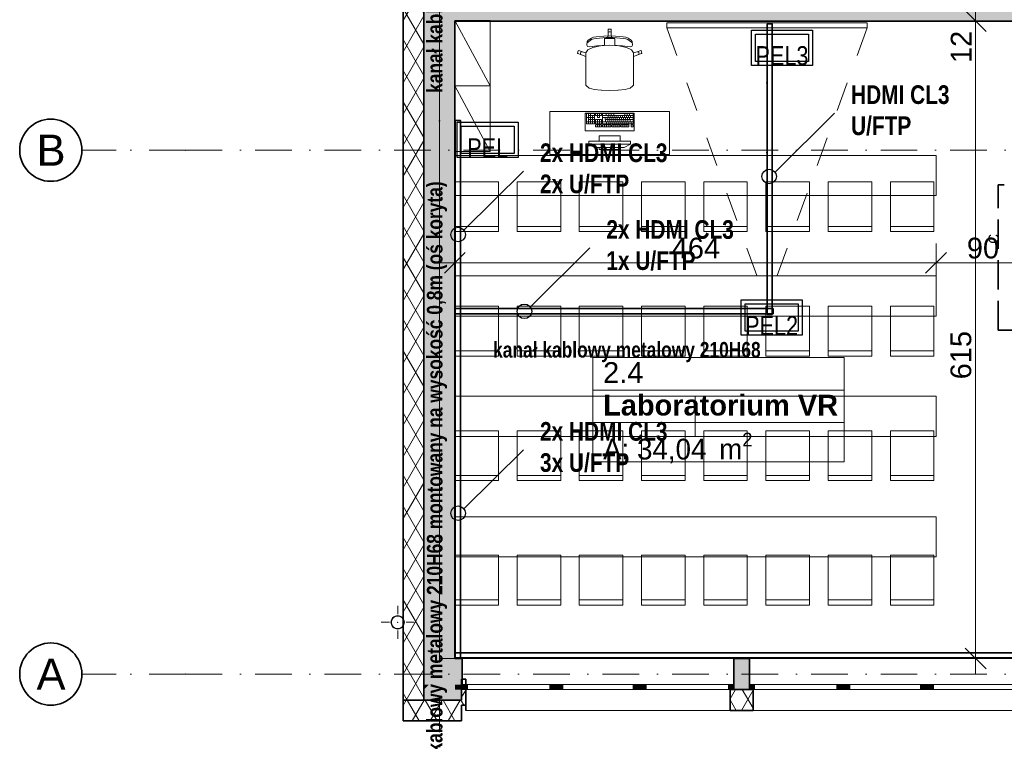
# Model space of a CAD drawing. Header units: millimetres. Extents: x 82175 to 237000, y 24756 to 471700.
# Tile 75 of 256: x 91422 to 100919, y 234381 to 241337. Entities that reach past the tile are written whole.
import ezdxf
from ezdxf.lldxf.tags import DXFTag

# ---------------------------------------------------------------- set-up
doc = ezdxf.new("R2010")
doc.units = ezdxf.units.MM
for name, pattern in [('Krawędzie ukryte', [3.912222, 2.822222, -1.09]), ('Kropki i Kreski', [6.702778, 3.527778, -1.763889, 0, -1.411111]), ('Przerywana', [5.644444, 2.822222, -2.822222])]:
    doc.linetypes.add(name, pattern=pattern)
for name, color, linetype, lineweight in [('!! kanał podpoaraperowy z gniazdami', 6, 'Continuous', 35), ('#_EL - opis', 7, 'Continuous', 20), ('\xa0♦EL - Gniazda', 1, 'Continuous', 35), ('\xa0♦IT - HDMI', 1, 'Continuous', 35), ('\xa0♦IT - opis', 3, 'SOLID', 30)]:
    doc.layers.add(name, color=color, linetype=linetype, lineweight=lineweight)
for name, color, linetype in [('#EL - Teletechnika', 3, 'Continuous'), ('- A - ocieplenie', 8, 'Continuous'), ('- strefy pomieszczeń', 8, 'Continuous'), ('Instalacje - Went_Klim', 8, 'Continuous'), ('Instalacje - Wod_Kan', 8, 'Continuous'), ('Konstrukcja - Przegroda Strukt.', 8, 'Continuous'), ('Konstrukcja - Siatka mod', 8, 'Continuous'), ('Konstrukcja - Stropy', 8, 'Continuous'), ('Konstrukcja - Słupy', 8, 'Continuous'), ('Konstrukcja - Ściany działowe', 8, 'Continuous'), ('Konstrukcja - Ściany zewnętrzne', 8, 'Continuous'), ('Okna Archicada', 8, 'Continuous'), ('Wnętrze - Umeblowanie', 8, 'Continuous')]:
    doc.layers.add(name, color=color, linetype=linetype)
doc.styles.add('OP_100', font='ARIALN.TTF', dxfattribs={"width": 0.8, "height": 20})
doc.styles.get("Standard").update_dxf_attribs({"font": 'arial.ttf'})
doc.styles.add('STYL_AUTOMATYCZNY_1', font='arial.ttf')
doc.styles.add('STYL_AUTOMATYCZNY_2', font='arial.ttf')
doc.styles.add('STYL_AUTOMATYCZNY_4', font='arial.ttf')
doc.styles.add('STYL_AUTOMATYCZNY_6', font='txt')
doc.styles.add('STYL_AUTOMATYCZNY_8', font='txt')
tags = doc.linetypes.add('SOLID', pattern=[10, 10, 0]).pattern_tags.tags
tags[6:7] = [DXFTag(74, 4), DXFTag(75, 0), DXFTag(340, '0'), DXFTag(46, 0.0), DXFTag(50, 0.0), DXFTag(44, 0.0), DXFTag(45, 0.0)]
tags[4:5] = [DXFTag(74, 4), DXFTag(75, 0), DXFTag(340, '0'), DXFTag(46, 0.0), DXFTag(50, 0.0), DXFTag(44, 0.0), DXFTag(45, 0.0)]
pattern_1 = [(60, (-135208.59, 523986.62), (-129.90381, 75), []), (120, (-135208.59, 523986.62), (129.90381, 75), [])]

# ---------------------------------------------------------------- blocks, each defined once
blk = doc.blocks.new('PEl 2')
at = {"layer": '#EL - Teletechnika', "color": 1, "lineweight": 30}
blk.add_lwpolyline([(53978.4, 11970.9), (53390.4, 11970.9), (53390.4, 12311.9), (53978.4, 12311.9)], close=True, dxfattribs=at)
at = {"layer": '#EL - Teletechnika', "color": 7, "lineweight": 30}
blk.add_lwpolyline([(53939, 12010.2), (53429.7, 12010.2), (53429.7, 12272.5), (53939, 12272.5)], close=True, dxfattribs=at)
at = {"layer": '#EL - Teletechnika', "color": 1, "insert": (53684.4, 12064.5), "char_height": 20.791, "attachment_point": 5, "line_spacing_factor": 0.4}
blk.add_mtext('\\fArial Narrow|b0|i0;{\\H8.7679950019x;\\A1;PEL}\\A1;\\fTahoma|b1|i0|c238;\\P', dxfattribs=at)
blk = doc.blocks.new('pel3')
at = {"layer": '#EL - Teletechnika', "color": 1, "lineweight": 30}
blk.add_lwpolyline([(294, 0), (-294, 0), (-294, 341), (294, 341)], close=True, dxfattribs=at)
at = {"layer": '#EL - Teletechnika', "color": 7, "lineweight": 30}
blk.add_lwpolyline([(254.6, 39.3), (-254.6, 39.3), (-254.6, 301.7), (254.6, 301.7)], close=True, dxfattribs=at)
at = {"layer": '#EL - Teletechnika', "color": 1, "insert": (0, 93.7), "char_height": 20.791, "attachment_point": 5, "line_spacing_factor": 0.4}
blk.add_mtext('\\fArial Narrow|b0|i0;{\\H8.7679950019x;\\A1;PEL3}\\A1;\\fTahoma|b1|i0|c238;\\P', dxfattribs=at)
blk = doc.blocks.new('dws')
at = {"layer": '#EL - Teletechnika', "color": 1, "lineweight": 30}
blk.add_lwpolyline([(294, 0), (-294, 0), (-294, 341), (294, 341)], close=True, dxfattribs=at)
at = {"layer": '#EL - Teletechnika', "color": 7, "lineweight": 30}
blk.add_lwpolyline([(254.6, 39.3), (-254.6, 39.3), (-254.6, 301.7), (254.6, 301.7)], close=True, dxfattribs=at)
at = {"layer": '#EL - Teletechnika', "color": 1, "insert": (0, 93.7), "char_height": 20.791, "attachment_point": 5, "line_spacing_factor": 0.4}
blk.add_mtext('\\fArial Narrow|b0|i0;{\\H8.7679950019x;\\A1;PEL2}\\A1;\\fTahoma|b1|i0|c238;\\P', dxfattribs=at)

msp = doc.modelspace()

# ---------------------------------------------------------------- hatches: boundary and pattern name
at = {"layer": '- A - ocieplenie', "linetype": 'Continuous', "lineweight": 15}
h = msp.add_hatch(dxfattribs=at)
h.set_pattern_fill('Izolacja_miękka_0004', color=8, style=0, pattern_type=2)
h.set_pattern_definition(pattern_1)
h.paths.add_polyline_path([(95120, 247958.9), (95120, 234778.9), (95320, 234778.9), (95320, 247958.9)])
at = {"layer": '- A - ocieplenie', "linetype": 'Continuous', "lineweight": 13}
h = msp.add_hatch(dxfattribs=at)
h.set_pattern_fill('Izolacja_miękka_0004', color=8, style=0, pattern_type=2)
h.set_pattern_definition(pattern_1)
h.paths.add_polyline_path([(95725, 234728.9), (95725, 234978.8), (95685, 234978.8), (95685, 234728.9)])
h = msp.add_hatch(dxfattribs=at)
h.set_pattern_fill('Izolacja_miękka_0004', color=8, style=0, pattern_type=2)
h.set_pattern_definition(pattern_1)
h.paths.add_polyline_path([(98275, 234878.9), (98275, 234678.9), (98495, 234678.9), (98495, 234878.9)])
h = msp.add_hatch(dxfattribs=at)
h.set_pattern_fill('Izolacja_miękka_0004', color=8, style=0, pattern_type=2)
h.set_pattern_definition(pattern_1)
h.paths.add_polyline_path([(95320, 234778.9), (95120, 234778.9), (95120, 234578.9)])
h = msp.add_hatch(dxfattribs=at)
h.set_pattern_fill('Izolacja_miękka_0004', color=8, style=0, pattern_type=2)
h.set_pattern_definition(pattern_1)
h.paths.add_polyline_path([(95120, 234578.9), (95685, 234578.9), (95685, 234778.9), (95320, 234778.9)])
at = {"layer": 'Instalacje - Wod_Kan', "linetype": 'Continuous', "lineweight": 13}
h = msp.add_hatch(color=8, dxfattribs=at)
h.paths.add_polyline_path([(95068.4, 235593, 0.414214), (95003.4, 235528, 0.414214), (95068.4, 235463, 0.414214), (95133.4, 235528, 0.414214)])
h.paths.add_polyline_path([(95068.4, 235588, -1), (95068.4, 235468, -1)], flags=0)
at = {"layer": 'Konstrukcja - Słupy', "linetype": 'Continuous', "lineweight": 13}
for points in [[(95320, 234878.9), (95620, 234878.9), (95620, 234926.9), (95368, 234926.9)], [(95320, 234926.9), (95320, 234878.9), (95368, 234926.9)], [(95320, 234878.9), (95320, 234776.9), (95685, 234776.9), (95685, 234878.9), (95620, 234878.9)], [(95620, 234878.9), (95685, 234878.9), (95685, 234926.9), (95620, 234926.9)]]:
    msp.add_hatch(color=8, dxfattribs=at).paths.add_polyline_path(points)
at = {"layer": 'Konstrukcja - Ściany działowe', "linetype": 'Continuous', "lineweight": 13}
msp.add_hatch(color=8, dxfattribs=at).paths.add_polyline_path([(95620, 241324), (101160, 241324), (101160, 241444), (95620, 241444)])
at = {"layer": 'Konstrukcja - Ściany zewnętrzne', "linetype": 'Continuous', "lineweight": 13}
for points in [[(95320, 247658.9), (95320, 235178.9), (95620, 235178.9), (95620, 247658.9)], [(95320, 235178.9), (95320, 234926.9), (95368, 234926.9), (95620, 235178.9)], [(95368, 234926.9), (95620, 234926.9), (95620, 235178.9)], [(95620, 235178.9), (95620, 234926.9), (95685, 234926.9), (95685, 234878.9), (95690, 234878.9), (95690, 235178.9)], [(98310, 235178.9), (98310, 234878.9), (98460, 234878.9), (98460, 235178.9)]]:
    msp.add_hatch(color=8, dxfattribs=at).paths.add_polyline_path(points)
at = {"layer": 'Okna Archicada', "linetype": 'Continuous', "lineweight": 13}
for points in [[(95690, 234878.9), (95740, 234878.9), (95740, 234928.9), (95690, 234928.9)], [(96585, 234928.9), (96535, 234928.9), (96535, 234878.9), (96585, 234878.9)], [(96585, 234878.9), (96660, 234878.9), (96660, 234928.9), (96585, 234928.9)], [(97415, 234928.9), (97340, 234928.9), (97340, 234878.9), (97415, 234878.9)], [(97415, 234878.9), (97465, 234878.9), (97465, 234928.9), (97415, 234928.9)], [(98310, 234928.9), (98260, 234928.9), (98260, 234878.9), (98310, 234878.9)], [(98460, 234878.9), (98510, 234878.9), (98510, 234928.9), (98460, 234928.9)], [(99355, 234928.9), (99305, 234928.9), (99305, 234878.9), (99355, 234878.9)], [(99355, 234878.9), (99430, 234878.9), (99430, 234928.9), (99355, 234928.9)], [(100185, 234928.9), (100110, 234928.9), (100110, 234878.9), (100185, 234878.9)], [(100185, 234878.9), (100235, 234878.9), (100235, 234928.9), (100185, 234928.9)]]:
    msp.add_hatch(color=8, dxfattribs=at).paths.add_polyline_path(points)

# ---------------------------------------------------------------- linework, layer by layer
at = {"layer": '!! kanał podpoaraperowy z gniazdami'}
for points in [[(98630.6, 241295.5), (98630.6, 238495.5), (98680.6, 238495.5), (98680.6, 241295.5)], [(95622.5, 240365.6), (95622.5, 235185.3), (95672.5, 235185.3), (95672.5, 240365.6)], [(98688.1, 238552.9), (95621.7, 238552.9), (95621.7, 238502.9), (98688.1, 238502.9)], [(101029.1, 235234.9), (95622.7, 235234.9), (95622.7, 235184.9), (101029.1, 235184.9)]]:
    msp.add_lwpolyline(points, close=True, dxfattribs=at)
at = {"layer": '- A - ocieplenie', "color": 8, "linetype": 'Continuous', "lineweight": 35, "ltscale": 100}
for p, q in [((95725, 234878.9), (95725, 234828.9)), ((98275, 234878.9), (98275, 234828.9)), ((98495, 234878.9), (98495, 234828.9)), ((95120, 234778.9), (95320, 234778.9)), ((95120, 234778.9), (95320, 234778.9)), ((95725, 234828.9), (95725, 234678.9)), ((98275, 234828.9), (98275, 234678.9)), ((98495, 234828.9), (98495, 234678.9))]:
    msp.add_line(p, q, dxfattribs=at)
at = {"layer": '- A - ocieplenie', "color": 8, "linetype": 'Continuous', "lineweight": 35, "ltscale": 100, "flags": 128}
for points in [[(95120, 247958.9), (95120, 234778.9)], [(95320, 234778.9), (95320, 247958.9)], [(95725, 234978.8), (95685, 234978.8)], [(95685, 234978.8), (95685, 234778.9)], [(95725, 234878.9), (95725, 234978.8)], [(98495, 234878.9), (98275, 234878.9)], [(95120, 234578.9), (95120, 234778.9)], [(95685, 234778.9), (95320, 234778.9)], [(95685, 234728.9), (95685, 234578.9)], [(95685, 234728.9), (95725, 234728.9)], [(98275, 234678.9), (98495, 234678.9)], [(95120, 234578.9), (95685, 234578.9)]]:
    msp.add_lwpolyline(points, dxfattribs=at)
at = {"layer": '- strefy pomieszczeń', "color": 8, "linetype": 'Continuous', "lineweight": 13, "ltscale": 100}
for p, q in [((96949.4, 238081.4), (99374.4, 238081.4)), ((96949.4, 237767.1), (96949.4, 238081.4)), ((99374.4, 238081.4), (99374.4, 237767.1)), ((99374.4, 237767.1), (96949.4, 237767.1)), ((96949.4, 237767.1), (99374.4, 237767.1)), ((96949.4, 237452.8), (96949.4, 237767.1)), ((99374.4, 237767.1), (99374.4, 237452.8)), ((99374.4, 237452.8), (96949.4, 237452.8)), ((96949.4, 237452.8), (99374.4, 237452.8)), ((96949.4, 237076.4), (96949.4, 237452.8)), ((99374.4, 237452.8), (99374.4, 237076.4)), ((99374.4, 237076.4), (96949.4, 237076.4))]:
    msp.add_line(p, q, dxfattribs=at)
at = {"layer": 'Instalacje - Went_Klim', "color": 8, "linetype": 'Krawędzie ukryte', "lineweight": 35, "ltscale": 100, "flags": 128}
msp.add_lwpolyline([(100860, 238345.3), (100860, 239745.3), (101160, 239745.3), (101160, 238345.3)], close=True, dxfattribs=at)
at = {"layer": 'Instalacje - Wod_Kan', "color": 8, "linetype": 'Continuous', "lineweight": 0, "ltscale": 100}
for p, q in [((95068.4, 235608), (95068.4, 235688)), ((94988.4, 235528), (94908.4, 235528)), ((95148.4, 235528), (95228.4, 235528)), ((95068.4, 235448), (95068.4, 235368))]:
    msp.add_line(p, q, dxfattribs=at)
at = {"layer": 'Instalacje - Wod_Kan', "color": 8, "linetype": 'Continuous', "lineweight": 20, "ltscale": 100, "flags": 128}
for points in [[(95068.4, 235593, 0.414214), (95003.4, 235528, 0.414214), (95068.4, 235463, 0.414214), (95133.4, 235528, 0.414214)], [(95068.4, 235588, -1), (95068.4, 235468, -1)]]:
    msp.add_lwpolyline(points, format="xyb", close=True, dxfattribs=at)
at = {"layer": 'Instalacje - Wod_Kan', "color": 8, "linetype": 'Continuous', "lineweight": 0, "ltscale": 100}
msp.add_point((95068.4, 235528), dxfattribs=at)
at = {"layer": 'Konstrukcja - Przegroda Strukt.', "color": 8, "linetype": 'Continuous', "lineweight": 13, "ltscale": 100}
for p, q in [((100542.5, 241424), (100742.5, 241224)), ((100642.5, 241324), (100642.5, 241444)), ((100830, 241324), (100455, 241324)), ((100642.5, 235178.9), (100642.5, 241324)), ((95620, 238805.2), (95620, 239180.2)), ((100260, 238805.2), (100260, 239180.2)), ((95720, 239092.7), (95520, 238892.7)), ((100360, 239092.7), (100160, 238892.7)), ((95470, 238992.7), (95620, 238992.7)), ((95620, 238992.7), (100260, 238992.7)), ((100260, 238992.7), (101160, 238992.7)), ((100542.5, 235278.9), (100742.5, 235078.9)), ((100830, 235178.9), (100455, 235178.9)), ((100642.5, 235028.9), (100642.5, 235178.9))]:
    msp.add_line(p, q, dxfattribs=at)
at = {"layer": 'Konstrukcja - Siatka mod', "color": 8, "linetype": 'Kropki i Kreski', "lineweight": 13, "ltscale": 100}
for p, q in [((95470, 233800), (95470, 250764.8)), ((93022.5, 240078.9), (92022.5, 240078.9)), ((93022.5, 240078.9), (122467, 240078.9)), ((93022.5, 235028.9), (92022.5, 235028.9)), ((93022.5, 235028.9), (122467, 235028.9))]:
    msp.add_line(p, q, dxfattribs=at)
at = {"layer": 'Konstrukcja - Siatka mod', "color": 8, "linetype": 'Continuous', "lineweight": 35, "ltscale": 100}
for centre in [(91722.5, 240078.9), (91722.5, 235028.9)]:
    msp.add_circle(centre, 300, dxfattribs=at)
at = {"layer": 'Konstrukcja - Siatka mod', "color": 8, "linetype": 'Kropki i Kreski', "lineweight": 13, "ltscale": 100}
for p in [(93022.5, 240078.9), (93022.5, 240078.9), (93022.5, 235028.9), (93022.5, 235028.9)]:
    msp.add_point(p, dxfattribs=at)
at = {"layer": 'Konstrukcja - Stropy', "color": 8, "linetype": 'Continuous', "lineweight": 13, "ltscale": 100, "flags": 128}
msp.add_lwpolyline([(107140, 240228.9), (110439, 240228.9), (110439, 235178.9), (122510, 235178.9), (122510, 247658.9), (95470, 247658.9), (95470, 235178.9), (107140, 235178.9)], close=True, dxfattribs=at)
at = {"layer": 'Konstrukcja - Słupy', "color": 8, "linetype": 'Continuous', "lineweight": 13, "ltscale": 100, "flags": 128}
for points in [[(95320, 234926.9), (95320, 234878.9)], [(95320, 234878.9), (95320, 234776.9), (95685, 234776.9), (95685, 234878.9)]]:
    msp.add_lwpolyline(points, dxfattribs=at)
at = {"layer": 'Konstrukcja - Ściany działowe', "color": 8, "linetype": 'Continuous', "lineweight": 35, "ltscale": 100, "flags": 128}
msp.add_lwpolyline([(95620, 241324), (101160, 241324)], dxfattribs=at)
at = {"layer": 'Konstrukcja - Ściany zewnętrzne', "color": 8, "linetype": 'Continuous', "lineweight": 35, "ltscale": 100}
for p, q in [((95690, 234928.9), (95690, 235178.9)), ((98310, 234928.9), (98310, 235178.9)), ((98460, 234928.9), (98460, 235178.9)), ((95690, 234878.9), (95690, 234928.9)), ((98310, 234878.9), (98310, 234928.9)), ((98460, 234878.9), (98460, 234928.9))]:
    msp.add_line(p, q, dxfattribs=at)
at = {"layer": 'Konstrukcja - Ściany zewnętrzne', "color": 8, "linetype": 'Continuous', "lineweight": 35, "ltscale": 100, "flags": 128}
for points in [[(95320, 247958.9), (95320, 234926.9)], [(95620, 235178.9), (95620, 241324)], [(95690, 235178.9), (95620, 235178.9)], [(98460, 235178.9), (98310, 235178.9)], [(95685, 234878.9), (95690, 234878.9)], [(98310, 234878.9), (98460, 234878.9)]]:
    msp.add_lwpolyline(points, dxfattribs=at)
at = {"layer": 'Okna Archicada', "color": 8, "linetype": 'Continuous', "lineweight": 13, "ltscale": 100}
for p, q in [((98310, 235178.9), (95690, 235178.9)), ((101080, 235178.9), (98460, 235178.9)), ((95740, 234928.9), (95690, 234928.9)), ((98310, 234878.9), (95690, 234878.9)), ((95690, 234878.9), (95740, 234878.9)), ((95725, 234878.9), (98275, 234878.9)), ((95740, 234878.9), (95740, 234928.9)), ((96535, 234928.9), (95740, 234928.9)), ((95740, 234878.9), (96535, 234878.9)), ((96585, 234928.9), (96535, 234928.9)), ((96535, 234928.9), (96535, 234878.9)), ((96535, 234878.9), (96585, 234878.9)), ((96660, 234928.9), (96585, 234928.9)), ((96585, 234878.9), (96660, 234878.9)), ((96660, 234878.9), (96660, 234928.9)), ((97340, 234928.9), (96660, 234928.9)), ((96660, 234878.9), (97340, 234878.9)), ((97415, 234928.9), (97340, 234928.9)), ((97340, 234928.9), (97340, 234878.9)), ((97340, 234878.9), (97415, 234878.9)), ((97465, 234928.9), (97415, 234928.9)), ((97415, 234878.9), (97465, 234878.9)), ((97465, 234878.9), (97465, 234928.9)), ((98260, 234928.9), (97465, 234928.9)), ((97465, 234878.9), (98260, 234878.9)), ((98310, 234928.9), (98260, 234928.9)), ((98260, 234928.9), (98260, 234878.9)), ((98260, 234878.9), (98310, 234878.9)), ((98510, 234928.9), (98460, 234928.9)), ((101080, 234878.9), (98460, 234878.9)), ((98460, 234878.9), (98510, 234878.9)), ((98495, 234878.9), (101045, 234878.9)), ((98510, 234878.9), (98510, 234928.9)), ((99305, 234928.9), (98510, 234928.9)), ((98510, 234878.9), (99305, 234878.9)), ((99355, 234928.9), (99305, 234928.9)), ((99305, 234928.9), (99305, 234878.9)), ((99305, 234878.9), (99355, 234878.9)), ((99430, 234928.9), (99355, 234928.9)), ((99355, 234878.9), (99430, 234878.9)), ((99430, 234878.9), (99430, 234928.9)), ((100110, 234928.9), (99430, 234928.9)), ((99430, 234878.9), (100110, 234878.9)), ((100185, 234928.9), (100110, 234928.9)), ((100110, 234928.9), (100110, 234878.9)), ((100110, 234878.9), (100185, 234878.9)), ((100235, 234928.9), (100185, 234928.9)), ((100185, 234878.9), (100235, 234878.9)), ((100235, 234878.9), (100235, 234928.9)), ((101030, 234928.9), (100235, 234928.9)), ((100235, 234878.9), (101030, 234878.9)), ((95725, 234678.9), (98275, 234678.9)), ((98495, 234678.9), (101045, 234678.9))]:
    msp.add_line(p, q, dxfattribs=at)
at = {"layer": 'Okna Archicada', "color": 8, "linetype": 'Continuous', "lineweight": 35, "ltscale": 100}
for p, q in [((95690, 234928.9), (95690, 235178.9)), ((98310, 234928.9), (98310, 235178.9)), ((98460, 234928.9), (98460, 235178.9)), ((95690, 234878.9), (95690, 234928.9)), ((95690, 234878.9), (95690, 234928.9)), ((95725, 234878.9), (95725, 234828.9)), ((98275, 234878.9), (98275, 234828.9)), ((98310, 234878.9), (98310, 234928.9)), ((98310, 234878.9), (98310, 234928.9)), ((98460, 234878.9), (98460, 234928.9)), ((98460, 234878.9), (98460, 234928.9)), ((98495, 234878.9), (98495, 234828.9)), ((95725, 234828.9), (95725, 234678.9)), ((98275, 234828.9), (98275, 234678.9)), ((98495, 234828.9), (98495, 234678.9))]:
    msp.add_line(p, q, dxfattribs=at)
at = {"layer": 'Wnętrze - Umeblowanie', "color": 8, "linetype": 'Continuous', "lineweight": 13, "ltscale": 100}
for p, q in [((95620, 241329.2), (95958.6, 240697.6)), ((97096, 241155.9), (97097.7, 241205.7)), ((97097.7, 241242.6), (97100.8, 241245.6)), ((97097.7, 241205.7), (97097.7, 241242.6)), ((97097.7, 241205.7), (97098.9, 241211.5)), ((97098.9, 241211.5), (97102.2, 241216.3)), ((97100.8, 241245.6), (97112.8, 241245.6)), ((97102.2, 241216.3), (97107.1, 241219.6)), ((97107.1, 241219.6), (97112.8, 241220.7)), ((97124.9, 241245.6), (97112.8, 241245.6)), ((97118.6, 241219.6), (97112.8, 241220.7)), ((97123.5, 241216.3), (97118.6, 241219.6)), ((97126.8, 241211.5), (97123.5, 241216.3)), ((97127.9, 241242.6), (97124.9, 241245.6)), ((97127.9, 241205.7), (97126.8, 241211.5)), ((97127.9, 241205.7), (97127.9, 241242.6)), ((97129.7, 241155.9), (97127.9, 241205.7)), ((96891.4, 241090.3), (96894.7, 241126.4)), ((96897.8, 241115.8), (96894.1, 241113.2)), ((96894.7, 241126.4), (96905.3, 241139.6)), ((96904.1, 241121), (96897.8, 241115.8)), ((96913.1, 241127.1), (96904.1, 241121)), ((96905.3, 241139.6), (96936.3, 241159.6)), ((96924.8, 241137.2), (96913.1, 241127.1)), ((96938, 241144.9), (96924.8, 241137.2)), ((96936.3, 241159.6), (96956.3, 241166.9)), ((96958.4, 241151.1), (96938, 241144.9)), ((96956.3, 241166.9), (96982.1, 241171.7)), ((96984.3, 241156.1), (96958.4, 241151.1)), ((96982.1, 241171.7), (97055.3, 241178.7)), ((97014.3, 241159.8), (96984.3, 241156.1)), ((97046.8, 241162.3), (97014.3, 241159.8)), ((97080.1, 241163.8), (97046.8, 241162.3)), ((97055.3, 241178.7), (97112.8, 241180.9)), ((97062.5, 241126), (97062.5, 241155.9)), ((97062.5, 241155.9), (97096, 241155.9)), ((97062.5, 241087.2), (97062.5, 241126)), ((97112.8, 241164.3), (97080.1, 241163.8)), ((97096, 241155.9), (97112.8, 241155.9)), ((97170.3, 241178.7), (97112.8, 241180.9)), ((97112.8, 241164.3), (97145.6, 241163.8)), ((97129.7, 241155.9), (97112.8, 241155.9)), ((97163.2, 241155.9), (97129.7, 241155.9)), ((97145.6, 241163.8), (97178.9, 241162.3)), ((97163.2, 241126), (97163.2, 241155.9)), ((97163.2, 241087.2), (97163.2, 241126)), ((97243.6, 241171.7), (97170.3, 241178.7)), ((97178.9, 241162.3), (97211.4, 241159.8)), ((97211.4, 241159.8), (97241.4, 241156.1)), ((97241.4, 241156.1), (97267.3, 241151.1)), ((97269.4, 241166.9), (97243.6, 241171.7)), ((97267.3, 241151.1), (97287.7, 241144.9)), ((97289.4, 241159.6), (97269.4, 241166.9)), ((97287.7, 241144.9), (97300.9, 241137.2)), ((97320.4, 241139.6), (97289.4, 241159.6)), ((97300.9, 241137.2), (97312.6, 241127.1)), ((97312.6, 241127.1), (97321.6, 241121)), ((97330.9, 241126.4), (97320.4, 241139.6)), ((97321.6, 241121), (97327.9, 241115.8)), ((97327.9, 241115.8), (97331.6, 241113.2)), ((97334.2, 241090.3), (97330.9, 241126.4)), ((96802.8, 241013.7), (96810.3, 241036.5)), ((96810.3, 241036.5), (96814.1, 241038.4)), ((96814.1, 241038.4), (96849.5, 241027)), ((96829.8, 241011.6), (96830.5, 241017.4)), ((96830.5, 241017.4), (96833.4, 241022.5)), ((96833.4, 241022.5), (96838, 241026.1)), ((96838, 241026.1), (96843.7, 241027.7)), ((96843.7, 241027.7), (96849.5, 241027)), ((96849.5, 241027), (96883.7, 241017.3)), ((96883.6, 241017.2), (96883.7, 241017.3)), ((96883.6, 241017.2), (96883.6, 240982.9)), ((96883.7, 241017.3), (96901, 241045.2)), ((96898.2, 241078.7), (96891.4, 241090.3)), ((96915.4, 241075.7), (96898.2, 241078.7)), ((96901, 241045.2), (96950.7, 241069)), ((96944.3, 241078.3), (96915.4, 241075.7)), ((96989.6, 241084.1), (96944.3, 241078.3)), ((96950.7, 241069), (97025.1, 241084.9)), ((97040.5, 241088.8), (96989.6, 241084.1)), ((97025.1, 241084.9), (97062.5, 241087.2)), ((97112.8, 241091.1), (97040.5, 241088.8)), ((97062.5, 241087.2), (97112.8, 241090.4)), ((97112.8, 241091.1), (97185.1, 241088.8)), ((97163.2, 241087.2), (97112.8, 241090.4)), ((97200.6, 241084.9), (97163.2, 241087.2)), ((97185.1, 241088.8), (97236.1, 241084.1)), ((97275, 241069), (97200.6, 241084.9)), ((97236.1, 241084.1), (97281.4, 241078.3)), ((97324.7, 241045.2), (97275, 241069)), ((97281.4, 241078.3), (97310.3, 241075.7)), ((97310.3, 241075.7), (97327.5, 241078.7)), ((97342, 241017.3), (97324.7, 241045.2)), ((97327.5, 241078.7), (97334.2, 241090.3)), ((97376.2, 241027), (97342, 241017.3)), ((97342.1, 241017.2), (97342, 241017.3)), ((97342.1, 241017.2), (97342.1, 240982.9)), ((97411.6, 241038.4), (97376.2, 241027)), ((97382, 241027.7), (97376.2, 241027)), ((97387.7, 241026.1), (97382, 241027.7)), ((97392.3, 241022.5), (97387.7, 241026.1)), ((97395.2, 241017.4), (97392.3, 241022.5)), ((97395.9, 241011.6), (97395.2, 241017.4)), ((97415.4, 241036.5), (97411.6, 241038.4)), ((97422.8, 241013.7), (97415.4, 241036.5)), ((96804.8, 241010), (96802.8, 241013.7)), ((96840.2, 240998.6), (96804.8, 241010)), ((96831.4, 241006), (96829.8, 241011.6)), ((96835.1, 241001.4), (96831.4, 241006)), ((96840.2, 240998.6), (96835.1, 241001.4)), ((96883.6, 240982.9), (96840.2, 240998.6)), ((96883.6, 240773.8), (96883.6, 240982.9)), ((97342.1, 240982.9), (97385.5, 240998.6)), ((97342.1, 240773.8), (97342.1, 240982.9)), ((97385.5, 240998.6), (97420.9, 241010)), ((97385.5, 240998.6), (97390.6, 241001.4)), ((97390.6, 241001.4), (97394.3, 241006)), ((97394.3, 241006), (97395.9, 241011.6)), ((97420.9, 241010), (97422.8, 241013.7)), ((96883.6, 240737.7), (96883.6, 240773.8)), ((96883.6, 240706.7), (96883.6, 240737.7)), ((97342.1, 240737.7), (97342.1, 240773.8)), ((97342.1, 240706.7), (97342.1, 240737.7)), ((95958.6, 240697.6), (95620, 240697.6)), ((95620, 240697.6), (95958.6, 240066)), ((96888.1, 240698.1), (96883.6, 240706.7)), ((96914.9, 240676.9), (96888.1, 240698.1)), ((96917.1, 240676), (96914.9, 240676.9)), ((96963, 240665.3), (96917.1, 240676)), ((97031.7, 240658.2), (96963, 240665.3)), ((97032.8, 240658.1), (97031.7, 240658.2)), ((97112.8, 240655.6), (97032.8, 240658.1)), ((97112.8, 240655.6), (97192.9, 240658.1)), ((97192.9, 240658.1), (97193.9, 240658.2)), ((97193.9, 240658.2), (97262.7, 240665.3)), ((97262.7, 240665.3), (97308.6, 240676)), ((97308.6, 240676), (97310.8, 240676.9)), ((97310.8, 240676.9), (97337.6, 240698.1)), ((97337.6, 240698.1), (97342.1, 240706.7)), ((96966, 240431.3), (96887.6, 240431.3)), ((96887.6, 240431.3), (96887.6, 240334.3)), ((96966, 240392.5), (96887.6, 240392.5)), ((96966, 240353.7), (96887.6, 240353.7)), ((96907.2, 240431.3), (96907.2, 240334.3)), ((96966, 240411.9), (96907.2, 240411.9)), ((96966, 240373.1), (96907.2, 240373.1)), ((96926.8, 240431.3), (96926.8, 240334.3)), ((96946.4, 240411.9), (96946.4, 240334.3)), ((96966, 240334.3), (96966, 240431.3)), ((97034.5, 240431.3), (96975.8, 240431.3)), ((96975.8, 240431.3), (96975.8, 240411.9)), ((96975.8, 240411.9), (96995.3, 240411.9)), ((97034.5, 240373.1), (96975.8, 240373.1)), ((96975.8, 240373.1), (96975.8, 240334.3)), ((97034.5, 240353.7), (96975.8, 240353.7)), ((96995.3, 240431.3), (96995.3, 240411.9)), ((96995.3, 240411.9), (96995.3, 240392.5)), ((97014.9, 240411.9), (96995.3, 240411.9)), ((96995.3, 240392.5), (97014.9, 240392.5)), ((96995.3, 240373.1), (96995.3, 240334.3)), ((97014.9, 240431.3), (97014.9, 240411.9)), ((97014.9, 240392.5), (97014.9, 240411.9)), ((97014.9, 240411.9), (97034.5, 240411.9)), ((97014.9, 240373.1), (97014.9, 240334.3)), ((97034.5, 240411.9), (97034.5, 240431.3)), ((97034.5, 240334.3), (97034.5, 240373.1)), ((97338.1, 240431.3), (97044.3, 240431.3)), ((97044.3, 240431.3), (97044.3, 240334.3)), ((97338.1, 240411.9), (97044.3, 240411.9)), ((97338.1, 240392.5), (97044.3, 240392.5)), ((97338.1, 240353.7), (97044.3, 240353.7)), ((97068.8, 240392.5), (97068.8, 240373.1)), ((97338.1, 240373.1), (97068.8, 240373.1)), ((97073.7, 240373.1), (97073.7, 240353.7)), ((97078.6, 240431.3), (97078.6, 240411.9)), ((97083.5, 240353.7), (97083.5, 240334.3)), ((97088.4, 240392.5), (97088.4, 240373.1)), ((97093.3, 240373.1), (97093.3, 240353.7)), ((97098.2, 240411.9), (97098.2, 240392.5)), ((97103.1, 240431.3), (97103.1, 240411.9)), ((97103.1, 240353.7), (97103.1, 240334.3)), ((97107.9, 240392.5), (97107.9, 240373.1)), ((97112.8, 240373.1), (97112.8, 240353.7)), ((97117.7, 240411.9), (97117.7, 240392.5)), ((97122.6, 240353.7), (97122.6, 240334.3)), ((97127.5, 240431.3), (97127.5, 240411.9)), ((97127.5, 240392.5), (97127.5, 240373.1)), ((97132.4, 240373.1), (97132.4, 240353.7)), ((97137.3, 240411.9), (97137.3, 240392.5)), ((97142.2, 240353.7), (97142.2, 240334.3)), ((97147.1, 240392.5), (97147.1, 240373.1)), ((97152, 240431.3), (97152, 240411.9)), ((97152, 240373.1), (97152, 240353.7)), ((97156.9, 240411.9), (97156.9, 240392.5)), ((97161.8, 240353.7), (97161.8, 240334.3)), ((97166.7, 240392.5), (97166.7, 240373.1)), ((97171.6, 240373.1), (97171.6, 240353.7)), ((97176.5, 240411.9), (97176.5, 240392.5)), ((97181.4, 240353.7), (97181.4, 240334.3)), ((97186.3, 240392.5), (97186.3, 240373.1)), ((97191.2, 240373.1), (97191.2, 240353.7)), ((97196.1, 240411.9), (97196.1, 240392.5)), ((97201, 240353.7), (97201, 240334.3)), ((97205.9, 240392.5), (97205.9, 240373.1)), ((97210.8, 240373.1), (97210.8, 240353.7)), ((97215.7, 240411.9), (97215.7, 240392.5)), ((97220.6, 240353.7), (97220.6, 240334.3)), ((97225.4, 240392.5), (97225.4, 240373.1)), ((97230.3, 240373.1), (97230.3, 240353.7)), ((97235.2, 240411.9), (97235.2, 240392.5)), ((97240.1, 240353.7), (97240.1, 240334.3)), ((97245, 240392.5), (97245, 240373.1)), ((97249.9, 240373.1), (97249.9, 240353.7)), ((97254.8, 240411.9), (97254.8, 240392.5)), ((97259.7, 240431.3), (97259.7, 240411.9)), ((97259.7, 240353.7), (97259.7, 240334.3)), ((97264.6, 240392.5), (97264.6, 240373.1)), ((97269.5, 240373.1), (97269.5, 240353.7)), ((97274.4, 240411.9), (97274.4, 240392.5)), ((97279.3, 240353.7), (97279.3, 240334.3)), ((97281.7, 240431.3), (97281.7, 240411.9)), ((97284.2, 240392.5), (97284.2, 240373.1)), ((97289.1, 240373.1), (97289.1, 240353.7)), ((97294, 240411.9), (97294, 240392.5)), ((97298.9, 240353.7), (97298.9, 240334.3)), ((97303.8, 240431.3), (97303.8, 240411.9)), ((97303.8, 240392.5), (97303.8, 240373.1)), ((97308.7, 240373.1), (97308.7, 240353.7)), ((97313.6, 240411.9), (97313.6, 240392.5)), ((97318.5, 240353.7), (97318.5, 240334.3)), ((97338.1, 240334.3), (97338.1, 240431.3)), ((96887.6, 240334.3), (96966, 240334.3)), ((96975.8, 240334.3), (97034.5, 240334.3)), ((97034.5, 240324.6), (96975.8, 240324.6)), ((96975.8, 240324.6), (96975.8, 240305.2)), ((96975.8, 240305.2), (97034.5, 240305.2)), ((96995.3, 240324.6), (96995.3, 240305.2)), ((97014.9, 240324.6), (97014.9, 240305.2)), ((97034.5, 240305.2), (97034.5, 240324.6)), ((97044.3, 240334.3), (97338.1, 240334.3)), ((97122.6, 240324.6), (97044.3, 240324.6)), ((97044.3, 240324.6), (97044.3, 240305.2)), ((97044.3, 240305.2), (97122.6, 240305.2)), ((97063.9, 240324.6), (97063.9, 240305.2)), ((97083.5, 240324.6), (97083.5, 240305.2)), ((97103.1, 240324.6), (97103.1, 240305.2)), ((97122.6, 240305.2), (97122.6, 240324.6)), ((97210.8, 240324.6), (97132.4, 240324.6)), ((97132.4, 240324.6), (97132.4, 240305.2)), ((97132.4, 240305.2), (97210.8, 240305.2)), ((97152, 240324.6), (97152, 240305.2)), ((97171.6, 240324.6), (97171.6, 240305.2)), ((97191.2, 240324.6), (97191.2, 240305.2)), ((97210.8, 240305.2), (97210.8, 240324.6)), ((97298.9, 240324.6), (97220.6, 240324.6)), ((97220.6, 240324.6), (97220.6, 240305.2)), ((97220.6, 240305.2), (97298.9, 240305.2)), ((97240.1, 240324.6), (97240.1, 240305.2)), ((97259.7, 240324.6), (97259.7, 240305.2)), ((97279.3, 240324.6), (97279.3, 240305.2)), ((97298.9, 240305.2), (97298.9, 240324.6)), ((97338.1, 240324.6), (97318.5, 240324.6)), ((97318.5, 240324.6), (97318.5, 240305.2)), ((97318.5, 240305.2), (97338.1, 240305.2)), ((97338.1, 240305.2), (97338.1, 240324.6)), ((97312.8, 240166.1), (96912.8, 240166.1)), ((96912.8, 240166.1), (96912.8, 240136.1)), ((97212.8, 240216.1), (97012.8, 240216.1)), ((97012.8, 240216.1), (97012.8, 240166.1)), ((97012.8, 240166.1), (97212.8, 240166.1)), ((97212.8, 240166.1), (97212.8, 240216.1)), ((97312.8, 240136.1), (97312.8, 240166.1)), ((96912.8, 240136.1), (97312.8, 240136.1)), ((96912.8, 240136.1), (96972.8, 240106.1)), ((97252.8, 240106.1), (96972.8, 240106.1)), ((97212.8, 240106.1), (97012.8, 240106.1)), ((97012.8, 240106.1), (97012.8, 240086.1)), ((97012.8, 240086.1), (97212.8, 240086.1)), ((97079.5, 240106.1), (97079.5, 240086.1)), ((97146.2, 240106.1), (97146.2, 240086.1)), ((97212.8, 240086.1), (97212.8, 240106.1)), ((97312.8, 240136.1), (97252.8, 240106.1)), ((95620, 239344.4), (96040, 239344.4)), ((96220, 239344.4), (96640, 239344.4)), ((96820, 239344.4), (97240, 239344.4)), ((97420, 239344.4), (97840, 239344.4)), ((98020, 239344.4), (98440, 239344.4)), ((98620, 239344.4), (99040, 239344.4)), ((99220, 239344.4), (99640, 239344.4)), ((99820, 239344.4), (100240, 239344.4)), ((95620, 238144.4), (96040, 238144.4)), ((96220, 238144.4), (96640, 238144.4)), ((96820, 238144.4), (97240, 238144.4)), ((97420, 238144.4), (97840, 238144.4)), ((98020, 238144.4), (98440, 238144.4)), ((98620, 238144.4), (99040, 238144.4)), ((99220, 238144.4), (99640, 238144.4)), ((99820, 238144.4), (100240, 238144.4)), ((97938.4, 237319.5), (97938.4, 237706.4)), ((95620, 236944.4), (96040, 236944.4)), ((96220, 236944.4), (96640, 236944.4)), ((96820, 236944.4), (97240, 236944.4)), ((97420, 236944.4), (97840, 236944.4)), ((98020, 236944.4), (98440, 236944.4)), ((98620, 236944.4), (99040, 236944.4)), ((99220, 236944.4), (99640, 236944.4)), ((99820, 236944.4), (100240, 236944.4)), ((95620, 235744.4), (96040, 235744.4)), ((96220, 235744.4), (96640, 235744.4)), ((96820, 235744.4), (97240, 235744.4)), ((97420, 235744.4), (97840, 235744.4)), ((98020, 235744.4), (98440, 235744.4)), ((98620, 235744.4), (99040, 235744.4)), ((99220, 235744.4), (99640, 235744.4)), ((99820, 235744.4), (100240, 235744.4))]:
    msp.add_line(p, q, dxfattribs=at)
at = {"layer": 'Wnętrze - Umeblowanie', "color": 8, "linetype": 'Przerywana', "lineweight": 13, "ltscale": 100}
for p in [(97662.6, 241257.4), (99597.2, 241257.4)]:
    msp.add_line(p, (98629.9, 238599.7), dxfattribs=at)
at = {"layer": 'Wnętrze - Umeblowanie', "color": 8, "linetype": 'Kropki i Kreski', "lineweight": 13, "ltscale": 100}
msp.add_line((98629.9, 241257.2), (98629.9, 238599.7), dxfattribs=at)
at = {"layer": 'Wnętrze - Umeblowanie', "color": 8, "linetype": 'Continuous', "lineweight": 13, "ltscale": 100, "flags": 128}
for points in [[(95958.6, 240066), (95958.6, 241329.2), (95620, 241329.2), (95620, 240066)], [(99597.2, 241307), (97662.6, 241307), (97662.6, 241257), (99597.2, 241257)], [(97689.7, 240036.1), (96536, 240036.1), (96536, 240450.6), (97689.7, 240450.6)], [(97347.8, 240266.1), (97347.8, 240436.1), (96877.8, 240436.1), (96877.8, 240266.1)], [(95620, 240028), (100260, 240028), (100260, 239641.1), (95620, 239641.1)], [(95620, 239774.4), (96040, 239774.4), (96040, 239294.4), (95620, 239294.4)], [(96220, 239774.4), (96640, 239774.4), (96640, 239294.4), (96220, 239294.4)], [(96820, 239774.4), (97240, 239774.4), (97240, 239294.4), (96820, 239294.4)], [(97420, 239774.4), (97840, 239774.4), (97840, 239294.4), (97420, 239294.4)], [(98020, 239774.4), (98440, 239774.4), (98440, 239294.4), (98020, 239294.4)], [(98620, 239774.4), (99040, 239774.4), (99040, 239294.4), (98620, 239294.4)], [(99220, 239774.4), (99640, 239774.4), (99640, 239294.4), (99220, 239294.4)], [(99820, 239774.4), (100240, 239774.4), (100240, 239294.4), (99820, 239294.4)], [(95620, 238867.2), (100260, 238867.2), (100260, 238480.3), (95620, 238480.3)], [(95620, 238574.4), (96040, 238574.4), (96040, 238094.4), (95620, 238094.4)], [(96220, 238574.4), (96640, 238574.4), (96640, 238094.4), (96220, 238094.4)], [(96820, 238574.4), (97240, 238574.4), (97240, 238094.4), (96820, 238094.4)], [(97420, 238574.4), (97840, 238574.4), (97840, 238094.4), (97420, 238094.4)], [(98020, 238574.4), (98440, 238574.4), (98440, 238094.4), (98020, 238094.4)], [(98620, 238574.4), (99040, 238574.4), (99040, 238094.4), (98620, 238094.4)], [(99220, 238574.4), (99640, 238574.4), (99640, 238094.4), (99220, 238094.4)], [(99820, 238574.4), (100240, 238574.4), (100240, 238094.4), (99820, 238094.4)], [(95620, 237706.4), (100260, 237706.4), (100260, 237319.5), (95620, 237319.5)], [(95620, 237374.4), (96040, 237374.4), (96040, 236894.4), (95620, 236894.4)], [(96220, 237374.4), (96640, 237374.4), (96640, 236894.4), (96220, 236894.4)], [(96820, 237374.4), (97240, 237374.4), (97240, 236894.4), (96820, 236894.4)], [(97420, 237374.4), (97840, 237374.4), (97840, 236894.4), (97420, 236894.4)], [(98020, 237374.4), (98440, 237374.4), (98440, 236894.4), (98020, 236894.4)], [(98620, 237374.4), (99040, 237374.4), (99040, 236894.4), (98620, 236894.4)], [(99220, 237374.4), (99640, 237374.4), (99640, 236894.4), (99220, 236894.4)], [(99820, 237374.4), (100240, 237374.4), (100240, 236894.4), (99820, 236894.4)], [(95620, 236545.6), (100260, 236545.6), (100260, 236158.7), (95620, 236158.7)], [(95620, 236174.4), (96040, 236174.4), (96040, 235694.4), (95620, 235694.4)], [(96220, 236174.4), (96640, 236174.4), (96640, 235694.4), (96220, 235694.4)], [(96820, 236174.4), (97240, 236174.4), (97240, 235694.4), (96820, 235694.4)], [(97420, 236174.4), (97840, 236174.4), (97840, 235694.4), (97420, 235694.4)], [(98020, 236174.4), (98440, 236174.4), (98440, 235694.4), (98020, 235694.4)], [(98620, 236174.4), (99040, 236174.4), (99040, 235694.4), (98620, 235694.4)], [(99220, 236174.4), (99640, 236174.4), (99640, 235694.4), (99220, 235694.4)], [(99820, 236174.4), (100240, 236174.4), (100240, 235694.4), (99820, 235694.4)]]:
    msp.add_lwpolyline(points, close=True, dxfattribs=at)
at = {"layer": '\xa0♦IT - opis', "color": 7, "linetype": 'Continuous', "lineweight": 0}
for p, q in [((99281.3, 240437.1), (98707.3, 239866.6)), ((96281.3, 239877.1), (95707.3, 239306.6)), ((96921.3, 239137.1), (96347.3, 238566.6)), ((96281.3, 237191.2), (95707.3, 236620.7))]:
    msp.add_line(p, q, dxfattribs=at)
at = {"layer": '\xa0♦IT - opis', "color": 7}
for centre in [(98650.6, 239825.5), (95650.6, 239265.5), (96290.6, 238525.5), (95650.6, 236579.6)]:
    msp.add_circle(centre, 70, dxfattribs=at)

# ---------------------------------------------------------------- block references
at = {"layer": '\xa0♦EL - Gniazda'}
for name, p in [('pel3', (98774.6, 240895.5)), ('dws', (98674.6, 238295.5))]:
    msp.add_blockref(name, p, dxfattribs=at)
at = {"layer": '\xa0♦IT - HDMI', "rotation": 360}
msp.add_blockref('PEl 2', (42252, 228037.5), dxfattribs=at)

# ---------------------------------------------------------------- texts
at = {"layer": '#_EL - opis', "char_height": 150, "width": 13225.251, "attachment_point": 1, "rotation": 90, "style": 'OP_100'}
for insert in [(95350, 240630.4), (95350, 233797.8)]:
    msp.add_mtext('\\fArial|b1|i0|c238|p34;kanał kablowy metalowy 210H68 montowany na wysokość 0,8m (oś koryta)', dxfattribs=dict(at, insert=insert))
at = {"layer": '#_EL - opis', "insert": (95988, 238230.1), "char_height": 150, "width": 13225.251, "attachment_point": 1, "style": 'OP_100'}
msp.add_mtext('\\fArial|b1|i0|c238|p34;kanał kablowy metalowy 210H68', dxfattribs=at)
at = {"layer": '- strefy pomieszczeń', "color": 8, "linetype": 'Continuous', "lineweight": 13, "char_height": 200, "attachment_point": 1}
for s, insert, style in [('\\A1;{\\pql;\\pt0,100;\\fArial|b0|i0|c238|p0;\\W1.000000;2.4\\fArial|b0|i0|c238|p0;\\W1.000000;\\A1{\\H.66x;\\S^  ;}\\fArial|b0|i0|c238|p0;\\W1.000000;\\fArial|b0|i0|c238|p0;\\W1.000000;\\A1{\\H.66x;\\S^  ;}}', (97049.4, 238035.7), 'STYL_AUTOMATYCZNY_1'), ('\\A1;{\\pql;\\pt0,100;\\fArial|b1|i0|c238|p0;\\W1.000000;Laboratorium VR\\fArial|b1|i0|c238|p0;\\W1.000000;\\A1{\\H.66x;\\S^  ;}\\fArial|b1|i0|c238|p0;\\W1.000000;\\fArial|b1|i0|c238|p0;\\W1.000000;\\A1{\\H.66x;\\S^  ;}}', (97049.4, 237721.4), 'STYL_AUTOMATYCZNY_2'), ('\\A1;{\\pql;\\pt0,500;\\fGeneva CE|b0|i0|c0|p0;\\W1.000000;A: 34,04\\fGeneva CE|b0|i0|c0|p0;\\W1.000000;\\A1{\\H.66x;\\S^  ;}\\fGeneva CE|b0|i0|c0|p0;\\W1.000000; m\\fGeneva CE|b0|i0|c0|p0;\\W1.000000;\\A1{\\H.66x;\\S2^  ;}}', (97049.4, 237355.9), 'STYL_AUTOMATYCZNY_6')]:
    msp.add_mtext(s, dxfattribs=dict(at, insert=insert, style=style))
at = {"layer": 'Instalacje - Went_Klim', "color": 8, "linetype": 'Continuous', "lineweight": 35, "insert": (100865.1, 239223.9), "char_height": 98.407, "attachment_point": 8, "rotation": 90, "style": 'STYL_AUTOMATYCZNY_8'}
msp.add_mtext('\\A1;{\\pqc;\\fF1|b0|i0|c0|p0;\\W1.000000;C}', dxfattribs=at)
at = {"layer": 'Konstrukcja - Przegroda Strukt.', "color": 8, "linetype": 'Continuous', "lineweight": 13, "char_height": 200, "attachment_point": 7, "rotation": 90, "style": 'STYL_AUTOMATYCZNY_4'}
for s, insert, width in [('\\A1;{\\pql;\\fArial|b0|i0|c238|p0;\\W1.000000;12}', (100602.5, 240919), 305.09), ('\\A1;{\\pql;\\fArial|b0|i0|c238|p0;\\W1.000000;615}', (100602.5, 237870.1), 457.634)]:
    msp.add_mtext(s, dxfattribs=dict(at, insert=insert, width=width))
at = {"layer": 'Konstrukcja - Przegroda Strukt.', "color": 8, "linetype": 'Continuous', "lineweight": 13, "char_height": 200, "attachment_point": 7, "style": 'STYL_AUTOMATYCZNY_4'}
for s, insert, width in [('\\A1;{\\pql;\\fArial|b0|i0|c238|p0;\\W1.000000;464}', (97711.2, 239032.7), 457.634), ('\\A1;{\\pql;\\fArial|b0|i0|c238|p0;\\W1.000000;90}', (100557.5, 239032.7), 305.09)]:
    msp.add_mtext(s, dxfattribs=dict(at, insert=insert, width=width))
at = {"layer": 'Konstrukcja - Siatka mod', "color": 8, "linetype": 'Continuous', "lineweight": 13, "char_height": 300, "attachment_point": 1, "style": 'STYL_AUTOMATYCZNY_1'}
for s, insert in [('\\A1;{\\pql;\\pt0;\\fArial|b0|i0|c238|p0;\\W1.000000;B}', (91585.2, 240228.9)), ('\\A1;{\\pql;\\pt0;\\fArial|b0|i0|c238|p0;\\W1.000000;A}', (91585.2, 235178.9))]:
    msp.add_mtext(s, dxfattribs=dict(at, insert=insert))
at = {"layer": '\xa0♦IT - opis', "char_height": 180, "width": 3733.991, "attachment_point": 1, "style": 'OP_100'}
for s, insert in [('\\C7;\\fArial|b1|i0|c238|p34;HDMI CL3\\PU/FTP\\P', (99440.6, 240704.4)), ('\\C7;\\fArial|b1|i0|c238|p34;2x HDMI CL3\\P2x U/FTP\\P', (96440.6, 240144.4)), ('\\C7;\\fArial|b1|i0|c238|p34;2x HDMI CL3\\P1x U/FTP\\P', (97080.6, 239404.4)), ('\\C7;\\fArial|b1|i0|c238|p34;2x HDMI CL3\\P3x U/FTP\\P', (96440.6, 237458.4))]:
    msp.add_mtext(s, dxfattribs=dict(at, insert=insert))

doc.saveas('drawing.dxf')
